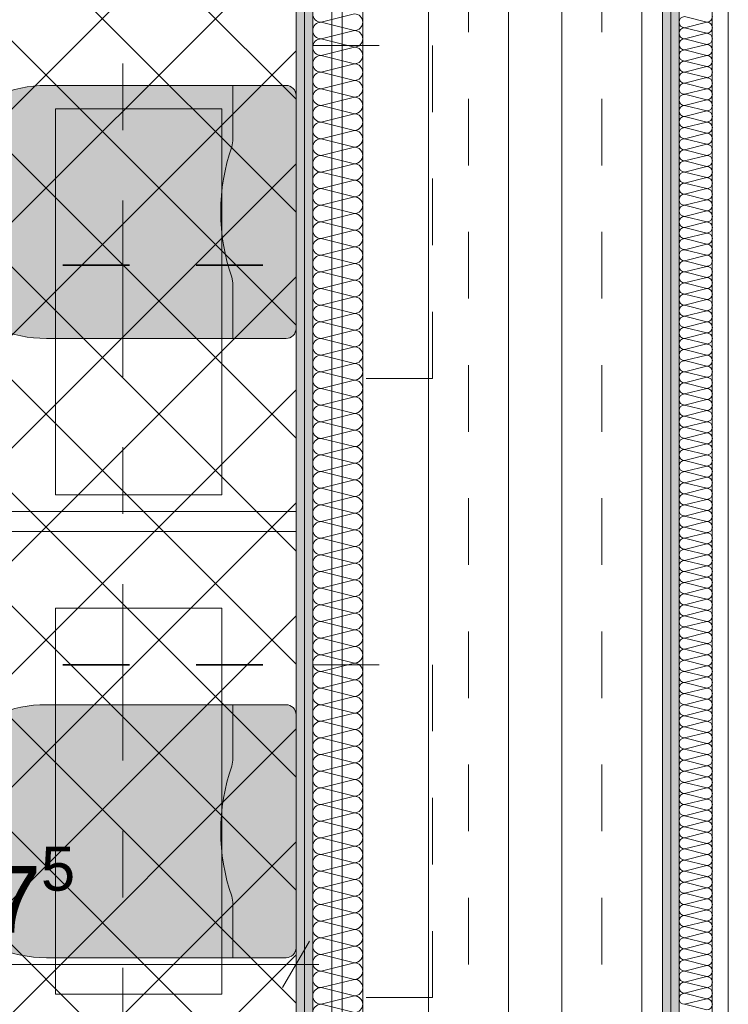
# Model space of a CAD drawing. Header units: metres. Extents: x -3.6 to 84.5, y -11 to 16.8.
# Tile 192 of 256: x 43.6 to 44.6, y 1.1 to 2.6. Entities that reach past the tile are written whole.
import ezdxf

# ---------------------------------------------------------------- set-up
doc = ezdxf.new("R2010")
doc.units = ezdxf.units.M
doc.header["$MEASUREMENT"] = 0
for name, pattern in [('Achse', [0.2, 0.1, -0.05, 0, -0.05]), ('Punktlinie weit', [0.06, 0.01, -0.05]), ('Strichlinie doppelt', [0.546806, 0.264583, -0.105833, 0.070556, -0.105833]), ('STRICHPUNKT', [0.015, 0.0075, -0.00375, 0, -0.00375])]:
    doc.linetypes.add(name, pattern=pattern)
for name, color, linetype in [('154 - Bemaßung_ Beschriftung.Ausbau - Deckenspiegel', 7, 'Continuous'), ('305 - Elemente.Linie_ Schraffur - Deckenspiegel', 7, 'Continuous'), ('451 - Universal.Achsen Raster', 7, 'Continuous'), ('606 - Struktur.Wand Innen Ausbau', 7, 'Continuous'), ('Neubau_606 - Struktur.Wand Innen Ausbau', 7, 'Continuous'), ('Neubau_651 - Abdeckung.Decke abgehängt_ bekleidet', 7, 'Continuous'), ('Neubau_702 - Einrichtung.Möbel Sanitär', 7, 'Continuous'), ('Neubau_802 - HKLSE.Sanitär', 7, 'Continuous')]:
    doc.layers.add(name, color=color, linetype=linetype)
doc.styles.add('ERSTELLTER_STIL_2', font='txt')
doc.dimstyles.new('ERSTELLTER_STIL__3', dxfattribs={"dimtxt": 0.1, "dimasz": 0.0532, "dimexe": 0.18, "dimexo": 0.0625, "dimgap": 0, "dimtad": 1, "dimtih": 1, "dimtoh": 1, "dimzin": 0, "dimdsep": 46, "dimtxsty": 'ERSTELLTER_STIL_2', "dimblk": 'ARROWHEAD_2', "dimblk1": 'ARROWHEAD_2', "dimblk2": 'ARROWHEAD_2', "dimcen": 0.09, "dimse1": 1, "dimse2": 1, "dimclrd": 7, "dimclre": 7, "dimclrt": 7, "dimazin": 0, "dimtfac": 1, "dimtdec": 4, "dimtmove": 0, "dimatfit": 3, "dimfxl": 1, "dimtolj": 1, "dimtzin": 0, "dimarcsym": 0})
pattern_1 = [(45, (0, 0), (-0.01767767, 0.01767767), [0, -0.025])]

# ---------------------------------------------------------------- blocks, each defined once
blk = doc.blocks.new('*X131')
at = {"layer": '606 - Struktur.Wand Innen Ausbau', "color": 7, "linetype": 'Continuous', "lineweight": 5}
for p, q in [((44.5733, 2.6333), (44.6067, 2.625)), ((44.5733, 2.6167), (44.6067, 2.625)), ((44.5733, 2.6167), (44.6067, 2.6083)), ((44.5733, 2.6), (44.6067, 2.6083)), ((44.5733, 2.6), (44.6067, 2.5917)), ((44.5733, 2.5833), (44.6067, 2.5917)), ((44.5733, 2.5833), (44.6067, 2.575)), ((44.5733, 2.5667), (44.6067, 2.575)), ((44.5733, 2.5667), (44.6067, 2.5583)), ((44.5733, 2.55), (44.6067, 2.5583)), ((44.5733, 2.55), (44.6067, 2.5417)), ((44.5733, 2.5333), (44.6067, 2.5417)), ((44.5733, 2.5333), (44.6067, 2.525)), ((44.5733, 2.5167), (44.6067, 2.525)), ((44.5733, 2.5167), (44.6067, 2.5083)), ((44.5733, 2.5), (44.6067, 2.5083)), ((44.5733, 2.5), (44.6067, 2.4917)), ((44.5733, 2.4833), (44.6067, 2.4917)), ((44.5733, 2.4833), (44.6067, 2.475)), ((44.5733, 2.4667), (44.6067, 2.475)), ((44.5733, 2.4667), (44.6067, 2.4583)), ((44.5733, 2.45), (44.6067, 2.4583)), ((44.5733, 2.45), (44.6067, 2.4417)), ((44.5733, 2.4333), (44.6067, 2.4417)), ((44.5733, 2.4333), (44.6067, 2.425)), ((44.5733, 2.4167), (44.6067, 2.425)), ((44.5733, 2.4167), (44.6067, 2.4083)), ((44.5733, 2.4), (44.6067, 2.4083)), ((44.5733, 2.4), (44.6067, 2.3917)), ((44.5733, 2.3833), (44.6067, 2.3917)), ((44.5733, 2.3833), (44.6067, 2.375)), ((44.5733, 2.3667), (44.6067, 2.375)), ((44.5733, 2.3667), (44.6067, 2.3583)), ((44.5733, 2.35), (44.6067, 2.3583)), ((44.5733, 2.35), (44.6067, 2.3417)), ((44.5733, 2.3333), (44.6067, 2.3417)), ((44.5733, 2.3333), (44.6067, 2.325)), ((44.5733, 2.3167), (44.6067, 2.325)), ((44.5733, 2.3167), (44.6067, 2.3083)), ((44.5733, 2.3), (44.6067, 2.3083)), ((44.5733, 2.3), (44.6067, 2.2917)), ((44.5733, 2.2833), (44.6067, 2.2917)), ((44.5733, 2.2833), (44.6067, 2.275)), ((44.5733, 2.2667), (44.6067, 2.275)), ((44.5733, 2.2667), (44.6067, 2.2583)), ((44.5733, 2.25), (44.6067, 2.2583)), ((44.5733, 2.25), (44.6067, 2.2417)), ((44.5733, 2.2333), (44.6067, 2.2417)), ((44.5733, 2.2333), (44.6067, 2.225)), ((44.5733, 2.2167), (44.6067, 2.225)), ((44.5733, 2.2167), (44.6067, 2.2083)), ((44.5733, 2.2), (44.6067, 2.2083)), ((44.5733, 2.2), (44.6067, 2.1917)), ((44.5733, 2.1833), (44.6067, 2.1917)), ((44.5733, 2.1833), (44.6067, 2.175)), ((44.5733, 2.1667), (44.6067, 2.175)), ((44.5733, 2.1667), (44.6067, 2.1583)), ((44.5733, 2.15), (44.6067, 2.1583)), ((44.5733, 2.15), (44.6067, 2.1417)), ((44.5733, 2.1333), (44.6067, 2.1417)), ((44.5733, 2.1333), (44.6067, 2.125)), ((44.5733, 2.1167), (44.6067, 2.125)), ((44.5733, 2.1167), (44.6067, 2.1083)), ((44.5733, 2.1), (44.6067, 2.1083)), ((44.5733, 2.1), (44.6067, 2.0917)), ((44.5733, 2.0833), (44.6067, 2.0917)), ((44.5733, 2.0833), (44.6067, 2.075)), ((44.5733, 2.0667), (44.6067, 2.075)), ((44.5733, 2.0667), (44.6067, 2.0583)), ((44.5733, 2.05), (44.6067, 2.0583)), ((44.5733, 2.05), (44.6067, 2.0417)), ((44.5733, 2.0333), (44.6067, 2.0417)), ((44.5733, 2.0333), (44.6067, 2.025)), ((44.5733, 2.0167), (44.6067, 2.025)), ((44.5733, 2.0167), (44.6067, 2.0083)), ((44.5733, 2), (44.6067, 2.0083)), ((44.5733, 2), (44.6067, 1.9917)), ((44.5733, 1.9833), (44.6067, 1.9917)), ((44.5733, 1.9833), (44.6067, 1.975)), ((44.5733, 1.9667), (44.6067, 1.975)), ((44.5733, 1.9667), (44.6067, 1.9583)), ((44.5733, 1.95), (44.6067, 1.9583)), ((44.5733, 1.95), (44.6067, 1.9417)), ((44.5733, 1.9333), (44.6067, 1.9417)), ((44.5733, 1.9333), (44.6067, 1.925)), ((44.5733, 1.9167), (44.6067, 1.925)), ((44.5733, 1.9167), (44.6067, 1.9083)), ((44.5733, 1.9), (44.6067, 1.9083)), ((44.5733, 1.9), (44.6067, 1.8917)), ((44.5733, 1.8833), (44.6067, 1.8917)), ((44.5733, 1.8833), (44.6067, 1.875)), ((44.5733, 1.8667), (44.6067, 1.875)), ((44.5733, 1.8667), (44.6067, 1.8583)), ((44.5733, 1.85), (44.6067, 1.8583)), ((44.5733, 1.85), (44.6067, 1.8417)), ((44.5733, 1.8333), (44.6067, 1.8417)), ((44.5733, 1.8333), (44.6067, 1.825)), ((44.5733, 1.8167), (44.6067, 1.825)), ((44.5733, 1.8167), (44.6067, 1.8083)), ((44.5733, 1.8), (44.6067, 1.8083)), ((44.5733, 1.8), (44.6067, 1.7917)), ((44.5733, 1.7833), (44.6067, 1.7917)), ((44.5733, 1.7833), (44.6067, 1.775)), ((44.5733, 1.7667), (44.6067, 1.775)), ((44.5733, 1.7667), (44.6067, 1.7583)), ((44.5733, 1.75), (44.6067, 1.7583)), ((44.5733, 1.75), (44.6067, 1.7417)), ((44.5733, 1.7333), (44.6067, 1.7417)), ((44.5733, 1.7333), (44.6067, 1.725)), ((44.5733, 1.7167), (44.6067, 1.725)), ((44.5733, 1.7167), (44.6067, 1.7083)), ((44.5733, 1.7), (44.6067, 1.7083)), ((44.5733, 1.7), (44.6067, 1.6917)), ((44.5733, 1.6833), (44.6067, 1.6917)), ((44.5733, 1.6833), (44.6067, 1.675)), ((44.5733, 1.6667), (44.6067, 1.675)), ((44.5733, 1.6667), (44.6067, 1.6583)), ((44.5733, 1.65), (44.6067, 1.6583)), ((44.5733, 1.65), (44.6067, 1.6417)), ((44.5733, 1.6333), (44.6067, 1.6417)), ((44.5733, 1.6333), (44.6067, 1.625)), ((44.5733, 1.6167), (44.6067, 1.625)), ((44.5733, 1.6167), (44.6067, 1.6083)), ((44.5733, 1.6), (44.6067, 1.6083)), ((44.5733, 1.6), (44.6067, 1.5917)), ((44.5733, 1.5833), (44.6067, 1.5917)), ((44.5733, 1.5833), (44.6067, 1.575)), ((44.5733, 1.5667), (44.6067, 1.575)), ((44.5733, 1.5667), (44.6067, 1.5583)), ((44.5733, 1.55), (44.6067, 1.5583)), ((44.5733, 1.55), (44.6067, 1.5417)), ((44.5733, 1.5333), (44.6067, 1.5417)), ((44.5733, 1.5333), (44.6067, 1.525)), ((44.5733, 1.5167), (44.6067, 1.525)), ((44.5733, 1.5167), (44.6067, 1.5083)), ((44.5733, 1.5), (44.6067, 1.5083)), ((44.5733, 1.5), (44.6067, 1.4917)), ((44.5733, 1.4833), (44.6067, 1.4917)), ((44.5733, 1.4833), (44.6067, 1.475)), ((44.5733, 1.4667), (44.6067, 1.475)), ((44.5733, 1.4667), (44.6067, 1.4583)), ((44.5733, 1.45), (44.6067, 1.4583)), ((44.5733, 1.45), (44.6067, 1.4417)), ((44.5733, 1.4333), (44.6067, 1.4417)), ((44.5733, 1.4333), (44.6067, 1.425)), ((44.5733, 1.4167), (44.6067, 1.425)), ((44.5733, 1.4167), (44.6067, 1.4083)), ((44.5733, 1.4), (44.6067, 1.4083)), ((44.5733, 1.4), (44.6067, 1.3917)), ((44.5733, 1.3833), (44.6067, 1.3917)), ((44.5733, 1.3833), (44.6067, 1.375)), ((44.5733, 1.3667), (44.6067, 1.375)), ((44.5733, 1.3667), (44.6067, 1.3583)), ((44.5733, 1.35), (44.6067, 1.3583)), ((44.5733, 1.35), (44.6067, 1.3417)), ((44.5733, 1.3333), (44.6067, 1.3417)), ((44.5733, 1.3333), (44.6067, 1.325)), ((44.5733, 1.3167), (44.6067, 1.325)), ((44.5733, 1.3167), (44.6067, 1.3083)), ((44.5733, 1.3), (44.6067, 1.3083)), ((44.5733, 1.3), (44.6067, 1.2917)), ((44.5733, 1.2833), (44.6067, 1.2917)), ((44.5733, 1.2833), (44.6067, 1.275)), ((44.5733, 1.2667), (44.6067, 1.275)), ((44.5733, 1.2667), (44.6067, 1.2583)), ((44.5733, 1.25), (44.6067, 1.2583)), ((44.5733, 1.25), (44.6067, 1.2417)), ((44.5733, 1.2333), (44.6067, 1.2417)), ((44.5733, 1.2333), (44.6067, 1.225)), ((44.5733, 1.2167), (44.6067, 1.225)), ((44.5733, 1.2167), (44.6067, 1.2083)), ((44.5733, 1.2), (44.6067, 1.2083)), ((44.5733, 1.2), (44.6067, 1.1917)), ((44.5733, 1.1833), (44.6067, 1.1917)), ((44.5733, 1.1833), (44.6067, 1.175)), ((44.5733, 1.1667), (44.6067, 1.175)), ((44.5733, 1.1667), (44.6067, 1.1583)), ((44.5733, 1.15), (44.6067, 1.1583)), ((44.5733, 1.15), (44.6067, 1.1417))]:
    blk.add_line(p, q, dxfattribs=at)
for centre, start, end in [((44.5733, 2.625), 90, 180), ((44.6067, 2.6333), 270, 0), ((44.5733, 2.625), 180, 270), ((44.6067, 2.6167), 0, 90), ((44.5733, 2.6083), 90, 180), ((44.5733, 2.6083), 180, 270), ((44.6067, 2.6167), 270, 0), ((44.6067, 2.6), 0, 90), ((44.5733, 2.5917), 90, 180), ((44.5733, 2.5917), 180, 270), ((44.6067, 2.6), 270, 0), ((44.6067, 2.5833), 0, 90), ((44.5733, 2.575), 90, 180), ((44.5733, 2.575), 180, 270), ((44.6067, 2.5833), 270, 0), ((44.6067, 2.5667), 0, 90), ((44.5733, 2.5583), 90, 180), ((44.5733, 2.5583), 180, 270), ((44.6067, 2.5667), 270, 0), ((44.6067, 2.55), 0, 90), ((44.5733, 2.5417), 90, 180), ((44.6067, 2.55), 270, 0), ((44.5733, 2.5417), 180, 270), ((44.5733, 2.525), 90, 180), ((44.6067, 2.5333), 0, 90), ((44.6067, 2.5333), 270, 0), ((44.5733, 2.525), 180, 270), ((44.5733, 2.5083), 90, 180), ((44.6067, 2.5167), 0, 90), ((44.6067, 2.5167), 270, 0), ((44.5733, 2.5083), 180, 270), ((44.5733, 2.4917), 90, 180), ((44.6067, 2.5), 0, 90), ((44.6067, 2.5), 270, 0), ((44.5733, 2.4917), 180, 270), ((44.6067, 2.4833), 0, 90), ((44.5733, 2.475), 90, 180), ((44.5733, 2.475), 180, 270), ((44.6067, 2.4833), 270, 0), ((44.6067, 2.4667), 0, 90), ((44.5733, 2.4583), 90, 180), ((44.5733, 2.4583), 180, 270), ((44.6067, 2.4667), 270, 0), ((44.6067, 2.45), 0, 90), ((44.5733, 2.4417), 90, 180), ((44.5733, 2.4417), 180, 270), ((44.6067, 2.45), 270, 0), ((44.6067, 2.4333), 0, 90), ((44.5733, 2.425), 90, 180), ((44.6067, 2.4333), 270, 0), ((44.5733, 2.425), 180, 270), ((44.5733, 2.4083), 90, 180), ((44.6067, 2.4167), 0, 90), ((44.6067, 2.4167), 270, 0), ((44.5733, 2.4083), 180, 270), ((44.5733, 2.3917), 90, 180), ((44.6067, 2.4), 0, 90), ((44.6067, 2.4), 270, 0), ((44.5733, 2.3917), 180, 270), ((44.5733, 2.375), 90, 180), ((44.6067, 2.3833), 0, 90), ((44.6067, 2.3833), 270, 0), ((44.5733, 2.375), 180, 270), ((44.5733, 2.3583), 90, 180), ((44.6067, 2.3667), 0, 90), ((44.6067, 2.3667), 270, 0), ((44.5733, 2.3583), 180, 270), ((44.6067, 2.35), 0, 90), ((44.5733, 2.3417), 90, 180), ((44.5733, 2.3417), 180, 270), ((44.6067, 2.35), 270, 0), ((44.6067, 2.3333), 0, 90), ((44.5733, 2.325), 90, 180), ((44.5733, 2.325), 180, 270), ((44.6067, 2.3333), 270, 0), ((44.6067, 2.3167), 0, 90), ((44.5733, 2.3083), 90, 180), ((44.5733, 2.3083), 180, 270), ((44.6067, 2.3167), 270, 0), ((44.6067, 2.3), 0, 90), ((44.5733, 2.2917), 90, 180), ((44.6067, 2.3), 270, 0), ((44.5733, 2.2917), 180, 270), ((44.5733, 2.275), 90, 180), ((44.6067, 2.2833), 0, 90), ((44.6067, 2.2833), 270, 0), ((44.5733, 2.275), 180, 270), ((44.5733, 2.2583), 90, 180), ((44.6067, 2.2667), 0, 90), ((44.6067, 2.2667), 270, 0), ((44.5733, 2.2583), 180, 270), ((44.5733, 2.2417), 90, 180), ((44.6067, 2.25), 0, 90), ((44.6067, 2.25), 270, 0), ((44.5733, 2.2417), 180, 270), ((44.5733, 2.225), 90, 180), ((44.6067, 2.2333), 0, 90), ((44.6067, 2.2333), 270, 0), ((44.5733, 2.225), 180, 270), ((44.6067, 2.2167), 0, 90), ((44.5733, 2.2083), 90, 180), ((44.5733, 2.2083), 180, 270), ((44.6067, 2.2167), 270, 0), ((44.6067, 2.2), 0, 90), ((44.5733, 2.1917), 90, 180), ((44.5733, 2.1917), 180, 270), ((44.6067, 2.2), 270, 0), ((44.6067, 2.1833), 0, 90), ((44.5733, 2.175), 90, 180), ((44.5733, 2.175), 180, 270), ((44.6067, 2.1833), 270, 0), ((44.6067, 2.1667), 0, 90), ((44.5733, 2.1583), 90, 180), ((44.6067, 2.1667), 270, 0), ((44.5733, 2.1583), 180, 270), ((44.5733, 2.1417), 90, 180), ((44.6067, 2.15), 0, 90), ((44.6067, 2.15), 270, 0), ((44.5733, 2.1417), 180, 270), ((44.5733, 2.125), 90, 180), ((44.6067, 2.1333), 0, 90), ((44.6067, 2.1333), 270, 0), ((44.5733, 2.125), 180, 270), ((44.5733, 2.1083), 90, 180), ((44.6067, 2.1167), 0, 90), ((44.6067, 2.1167), 270, 0), ((44.5733, 2.1083), 180, 270), ((44.5733, 2.0917), 90, 180), ((44.6067, 2.1), 0, 90), ((44.6067, 2.1), 270, 0), ((44.5733, 2.0917), 180, 270), ((44.6067, 2.0833), 0, 90), ((44.5733, 2.075), 90, 180), ((44.5733, 2.075), 180, 270), ((44.6067, 2.0833), 270, 0), ((44.6067, 2.0667), 0, 90), ((44.5733, 2.0583), 90, 180), ((44.5733, 2.0583), 180, 270), ((44.6067, 2.0667), 270, 0), ((44.6067, 2.05), 0, 90), ((44.5733, 2.0417), 90, 180), ((44.5733, 2.0417), 180, 270), ((44.6067, 2.05), 270, 0), ((44.6067, 2.0333), 0, 90), ((44.5733, 2.025), 90, 180), ((44.6067, 2.0333), 270, 0), ((44.5733, 2.025), 180, 270), ((44.5733, 2.0083), 90, 180), ((44.6067, 2.0167), 0, 90), ((44.6067, 2.0167), 270, 0), ((44.5733, 2.0083), 180, 270), ((44.5733, 1.9917), 90, 180), ((44.6067, 2), 0, 90), ((44.6067, 2), 270, 0), ((44.5733, 1.9917), 180, 270), ((44.5733, 1.975), 90, 180), ((44.6067, 1.9833), 0, 90), ((44.6067, 1.9833), 270, 0), ((44.5733, 1.975), 180, 270), ((44.6067, 1.9667), 0, 90), ((44.5733, 1.9583), 90, 180), ((44.5733, 1.9583), 180, 270), ((44.6067, 1.9667), 270, 0), ((44.6067, 1.95), 0, 90), ((44.5733, 1.9417), 90, 180), ((44.5733, 1.9417), 180, 270), ((44.6067, 1.95), 270, 0), ((44.6067, 1.9333), 0, 90), ((44.5733, 1.925), 90, 180), ((44.5733, 1.925), 180, 270), ((44.6067, 1.9333), 270, 0), ((44.6067, 1.9167), 0, 90), ((44.5733, 1.9083), 90, 180), ((44.5733, 1.9083), 180, 270), ((44.6067, 1.9167), 270, 0), ((44.6067, 1.9), 0, 90), ((44.5733, 1.8917), 90, 180), ((44.6067, 1.9), 270, 0), ((44.5733, 1.8917), 180, 270), ((44.5733, 1.875), 90, 180), ((44.6067, 1.8833), 0, 90), ((44.6067, 1.8833), 270, 0), ((44.5733, 1.875), 180, 270), ((44.5733, 1.8583), 90, 180), ((44.6067, 1.8667), 0, 90), ((44.6067, 1.8667), 270, 0), ((44.5733, 1.8583), 180, 270), ((44.5733, 1.8417), 90, 180), ((44.6067, 1.85), 0, 90), ((44.6067, 1.85), 270, 0), ((44.5733, 1.8417), 180, 270), ((44.6067, 1.8333), 0, 90), ((44.5733, 1.825), 90, 180), ((44.5733, 1.825), 180, 270), ((44.6067, 1.8333), 270, 0), ((44.6067, 1.8167), 0, 90), ((44.5733, 1.8083), 90, 180), ((44.5733, 1.8083), 180, 270), ((44.6067, 1.8167), 270, 0), ((44.6067, 1.8), 0, 90), ((44.5733, 1.7917), 90, 180), ((44.5733, 1.7917), 180, 270), ((44.6067, 1.8), 270, 0), ((44.6067, 1.7833), 0, 90), ((44.5733, 1.775), 90, 180), ((44.5733, 1.775), 180, 270), ((44.6067, 1.7833), 270, 0), ((44.6067, 1.7667), 0, 90), ((44.5733, 1.7583), 90, 180), ((44.6067, 1.7667), 270, 0), ((44.5733, 1.7583), 180, 270), ((44.5733, 1.7417), 90, 180), ((44.6067, 1.75), 0, 90), ((44.6067, 1.75), 270, 0), ((44.5733, 1.7417), 180, 270), ((44.5733, 1.725), 90, 180), ((44.6067, 1.7333), 0, 90), ((44.6067, 1.7333), 270, 0), ((44.5733, 1.725), 180, 270), ((44.5733, 1.7083), 90, 180), ((44.6067, 1.7167), 0, 90), ((44.6067, 1.7167), 270, 0), ((44.5733, 1.7083), 180, 270), ((44.6067, 1.7), 0, 90), ((44.5733, 1.6917), 90, 180), ((44.5733, 1.6917), 180, 270), ((44.6067, 1.7), 270, 0), ((44.6067, 1.6833), 0, 90), ((44.5733, 1.675), 90, 180), ((44.5733, 1.675), 180, 270), ((44.6067, 1.6833), 270, 0), ((44.6067, 1.6667), 0, 90), ((44.5733, 1.6583), 90, 180), ((44.5733, 1.6583), 180, 270), ((44.6067, 1.6667), 270, 0), ((44.6067, 1.65), 0, 90), ((44.5733, 1.6417), 90, 180), ((44.5733, 1.6417), 180, 270), ((44.6067, 1.65), 270, 0), ((44.6067, 1.6333), 0, 90), ((44.5733, 1.625), 90, 180), ((44.6067, 1.6333), 270, 0), ((44.5733, 1.625), 180, 270), ((44.5733, 1.6083), 90, 180), ((44.6067, 1.6167), 0, 90), ((44.6067, 1.6167), 270, 0), ((44.5733, 1.6083), 180, 270), ((44.5733, 1.5917), 90, 180), ((44.6067, 1.6), 0, 90), ((44.6067, 1.6), 270, 0), ((44.5733, 1.5917), 180, 270), ((44.5733, 1.575), 90, 180), ((44.6067, 1.5833), 0, 90), ((44.6067, 1.5833), 270, 0), ((44.5733, 1.575), 180, 270), ((44.6067, 1.5667), 0, 90), ((44.5733, 1.5583), 90, 180), ((44.5733, 1.5583), 180, 270), ((44.6067, 1.5667), 270, 0), ((44.6067, 1.55), 0, 90), ((44.5733, 1.5417), 90, 180), ((44.5733, 1.5417), 180, 270), ((44.6067, 1.55), 270, 0), ((44.6067, 1.5333), 0, 90), ((44.5733, 1.525), 90, 180), ((44.5733, 1.525), 180, 270), ((44.6067, 1.5333), 270, 0), ((44.6067, 1.5167), 0, 90), ((44.5733, 1.5083), 90, 180), ((44.5733, 1.5083), 180, 270), ((44.6067, 1.5167), 270, 0), ((44.6067, 1.5), 0, 90), ((44.5733, 1.4917), 90, 180), ((44.6067, 1.5), 270, 0), ((44.5733, 1.4917), 180, 270), ((44.5733, 1.475), 90, 180), ((44.6067, 1.4833), 0, 90), ((44.6067, 1.4833), 270, 0), ((44.5733, 1.475), 180, 270), ((44.5733, 1.4583), 90, 180), ((44.6067, 1.4667), 0, 90), ((44.6067, 1.4667), 270, 0), ((44.5733, 1.4583), 180, 270), ((44.5733, 1.4417), 90, 180), ((44.6067, 1.45), 0, 90), ((44.6067, 1.45), 270, 0), ((44.5733, 1.4417), 180, 270), ((44.6067, 1.4333), 0, 90), ((44.5733, 1.425), 90, 180), ((44.5733, 1.425), 180, 270), ((44.6067, 1.4333), 270, 0), ((44.6067, 1.4167), 0, 90), ((44.5733, 1.4083), 90, 180), ((44.5733, 1.4083), 180, 270), ((44.6067, 1.4167), 270, 0), ((44.6067, 1.4), 0, 90), ((44.5733, 1.3917), 90, 180), ((44.5733, 1.3917), 180, 270), ((44.6067, 1.4), 270, 0), ((44.6067, 1.3833), 0, 90), ((44.5733, 1.375), 90, 180), ((44.6067, 1.3833), 270, 0), ((44.5733, 1.375), 180, 270), ((44.5733, 1.3583), 90, 180), ((44.6067, 1.3667), 0, 90), ((44.6067, 1.3667), 270, 0), ((44.5733, 1.3583), 180, 270), ((44.5733, 1.3417), 90, 180), ((44.6067, 1.35), 0, 90), ((44.6067, 1.35), 270, 0), ((44.5733, 1.3417), 180, 270), ((44.5733, 1.325), 90, 180), ((44.6067, 1.3333), 0, 90), ((44.6067, 1.3333), 270, 0), ((44.5733, 1.325), 180, 270), ((44.5733, 1.3083), 90, 180), ((44.6067, 1.3167), 0, 90), ((44.6067, 1.3167), 270, 0), ((44.5733, 1.3083), 180, 270), ((44.6067, 1.3), 0, 90), ((44.5733, 1.2917), 90, 180), ((44.5733, 1.2917), 180, 270), ((44.6067, 1.3), 270, 0), ((44.6067, 1.2833), 0, 90), ((44.5733, 1.275), 90, 180), ((44.5733, 1.275), 180, 270), ((44.6067, 1.2833), 270, 0), ((44.6067, 1.2667), 0, 90), ((44.5733, 1.2583), 90, 180), ((44.5733, 1.2583), 180, 270), ((44.6067, 1.2667), 270, 0), ((44.6067, 1.25), 0, 90), ((44.5733, 1.2417), 90, 180), ((44.6067, 1.25), 270, 0), ((44.5733, 1.2417), 180, 270), ((44.5733, 1.225), 90, 180), ((44.6067, 1.2333), 0, 90), ((44.6067, 1.2333), 270, 0), ((44.5733, 1.225), 180, 270), ((44.5733, 1.2083), 90, 180), ((44.6067, 1.2167), 0, 90), ((44.6067, 1.2167), 270, 0), ((44.5733, 1.2083), 180, 270), ((44.5733, 1.1917), 90, 180), ((44.6067, 1.2), 0, 90), ((44.6067, 1.2), 270, 0), ((44.5733, 1.1917), 180, 270), ((44.5733, 1.175), 90, 180), ((44.6067, 1.1833), 0, 90), ((44.6067, 1.1833), 270, 0), ((44.5733, 1.175), 180, 270), ((44.6067, 1.1667), 0, 90), ((44.5733, 1.1583), 90, 180), ((44.5733, 1.1583), 180, 270), ((44.6067, 1.1667), 270, 0), ((44.6067, 1.15), 0, 90), ((44.6067, 1.15), 270, 0)]:
    blk.add_arc(centre, 0.00833, start, end, dxfattribs=at)
blk = doc.blocks.new('*X149')
at = {"layer": 'Neubau_606 - Struktur.Wand Innen Ausbau', "color": 7, "linetype": 'Continuous', "lineweight": 5}
for p, q in [((44.0275, 2.625), (44.0775, 2.6375)), ((44.0275, 2.625), (44.0775, 2.6125)), ((44.0275, 2.6), (44.0775, 2.6125)), ((44.0275, 2.6), (44.0775, 2.5875)), ((44.0275, 2.575), (44.0775, 2.5875)), ((44.0275, 2.575), (44.0775, 2.5625)), ((44.0275, 2.55), (44.0775, 2.5625)), ((44.0275, 2.55), (44.0775, 2.5375)), ((44.0275, 2.525), (44.0775, 2.5375)), ((44.0275, 2.525), (44.0775, 2.5125)), ((44.0275, 2.5), (44.0775, 2.5125)), ((44.0275, 2.5), (44.0775, 2.4875)), ((44.0275, 2.475), (44.0775, 2.4875)), ((44.0275, 2.475), (44.0775, 2.4625)), ((44.0275, 2.45), (44.0775, 2.4625)), ((44.0275, 2.45), (44.0775, 2.4375)), ((44.0275, 2.425), (44.0775, 2.4375)), ((44.0275, 2.425), (44.0775, 2.4125)), ((44.0275, 2.4), (44.0775, 2.4125)), ((44.0275, 2.4), (44.0775, 2.3875)), ((44.0275, 2.375), (44.0775, 2.3875)), ((44.0275, 2.375), (44.0775, 2.3625)), ((44.0275, 2.35), (44.0775, 2.3625)), ((44.0275, 2.35), (44.0775, 2.3375)), ((44.0275, 2.325), (44.0775, 2.3375)), ((44.0275, 2.325), (44.0775, 2.3125)), ((44.0275, 2.3), (44.0775, 2.3125)), ((44.0275, 2.3), (44.0775, 2.2875)), ((44.0275, 2.275), (44.0775, 2.2875)), ((44.0275, 2.275), (44.0775, 2.2625)), ((44.0275, 2.25), (44.0775, 2.2625)), ((44.0275, 2.25), (44.0775, 2.2375)), ((44.0275, 2.225), (44.0775, 2.2375)), ((44.0275, 2.225), (44.0775, 2.2125)), ((44.0275, 2.2), (44.0775, 2.2125)), ((44.0275, 2.2), (44.0775, 2.1875)), ((44.0275, 2.175), (44.0775, 2.1875)), ((44.0275, 2.175), (44.0775, 2.1625)), ((44.0275, 2.15), (44.0775, 2.1625)), ((44.0275, 2.15), (44.0775, 2.1375)), ((44.0275, 2.125), (44.0775, 2.1375)), ((44.0275, 2.125), (44.0775, 2.1125)), ((44.0275, 2.1), (44.0775, 2.1125)), ((44.0275, 2.1), (44.0775, 2.0875)), ((44.0275, 2.075), (44.0775, 2.0875)), ((44.0275, 2.075), (44.0775, 2.0625)), ((44.0275, 2.05), (44.0775, 2.0625)), ((44.0275, 2.05), (44.0775, 2.0375)), ((44.0275, 2.025), (44.0775, 2.0375)), ((44.0275, 2.025), (44.0775, 2.0125)), ((44.0275, 2), (44.0775, 2.0125)), ((44.0275, 2), (44.0775, 1.9875)), ((44.0275, 1.975), (44.0775, 1.9875)), ((44.0275, 1.975), (44.0775, 1.9625)), ((44.0275, 1.95), (44.0775, 1.9625)), ((44.0275, 1.95), (44.0775, 1.9375)), ((44.0275, 1.925), (44.0775, 1.9375)), ((44.0275, 1.925), (44.0775, 1.9125)), ((44.0275, 1.9), (44.0775, 1.9125)), ((44.0275, 1.9), (44.0775, 1.8875)), ((44.0275, 1.875), (44.0775, 1.8875)), ((44.0275, 1.875), (44.0775, 1.8625)), ((44.0275, 1.85), (44.0775, 1.8625)), ((44.0275, 1.85), (44.0775, 1.8375)), ((44.0275, 1.825), (44.0775, 1.8375)), ((44.0275, 1.825), (44.0775, 1.8125)), ((44.0275, 1.8), (44.0775, 1.8125)), ((44.0275, 1.8), (44.0775, 1.7875)), ((44.0275, 1.775), (44.0775, 1.7875)), ((44.0275, 1.775), (44.0775, 1.7625)), ((44.0275, 1.75), (44.0775, 1.7625)), ((44.0275, 1.75), (44.0775, 1.7375)), ((44.0275, 1.725), (44.0775, 1.7375)), ((44.0275, 1.725), (44.0775, 1.7125)), ((44.0275, 1.7), (44.0775, 1.7125)), ((44.0275, 1.7), (44.0775, 1.6875)), ((44.0275, 1.675), (44.0775, 1.6875)), ((44.0275, 1.675), (44.0775, 1.6625)), ((44.0275, 1.65), (44.0775, 1.6625)), ((44.0275, 1.65), (44.0775, 1.6375)), ((44.0275, 1.625), (44.0775, 1.6375)), ((44.0275, 1.625), (44.0775, 1.6125)), ((44.0275, 1.6), (44.0775, 1.6125)), ((44.0275, 1.6), (44.0775, 1.5875)), ((44.0275, 1.575), (44.0775, 1.5875)), ((44.0275, 1.575), (44.0775, 1.5625)), ((44.0275, 1.55), (44.0775, 1.5625)), ((44.0275, 1.55), (44.0775, 1.5375)), ((44.0275, 1.525), (44.0775, 1.5375)), ((44.0275, 1.525), (44.0775, 1.5125)), ((44.0275, 1.5), (44.0775, 1.5125)), ((44.0275, 1.5), (44.0775, 1.4875)), ((44.0275, 1.475), (44.0775, 1.4875)), ((44.0275, 1.475), (44.0775, 1.4625)), ((44.0275, 1.45), (44.0775, 1.4625)), ((44.0275, 1.45), (44.0775, 1.4375)), ((44.0275, 1.425), (44.0775, 1.4375)), ((44.0275, 1.425), (44.0775, 1.4125)), ((44.0275, 1.4), (44.0775, 1.4125)), ((44.0275, 1.4), (44.0775, 1.3875)), ((44.0275, 1.375), (44.0775, 1.3875)), ((44.0275, 1.375), (44.0775, 1.3625)), ((44.0275, 1.35), (44.0775, 1.3625)), ((44.0275, 1.35), (44.0775, 1.3375)), ((44.0275, 1.325), (44.0775, 1.3375)), ((44.0275, 1.325), (44.0775, 1.3125)), ((44.0275, 1.3), (44.0775, 1.3125)), ((44.0275, 1.3), (44.0775, 1.2875)), ((44.0275, 1.275), (44.0775, 1.2875)), ((44.0275, 1.275), (44.0775, 1.2625)), ((44.0275, 1.25), (44.0775, 1.2625)), ((44.0275, 1.25), (44.0775, 1.2375)), ((44.0275, 1.225), (44.0775, 1.2375)), ((44.0275, 1.225), (44.0775, 1.2125)), ((44.0275, 1.2), (44.0775, 1.2125)), ((44.0275, 1.2), (44.0775, 1.1875)), ((44.0275, 1.175), (44.0775, 1.1875)), ((44.0275, 1.175), (44.0775, 1.1625)), ((44.0275, 1.15), (44.0775, 1.1625)), ((44.0275, 1.15), (44.0775, 1.1375))]:
    blk.add_line(p, q, dxfattribs=at)
for centre, start, end in [((44.0275, 2.6375), 180, 270), ((44.0775, 2.625), 0, 90), ((44.0275, 2.6125), 90, 180), ((44.0775, 2.625), 270, 0), ((44.0275, 2.6125), 180, 270), ((44.0775, 2.6), 0, 90), ((44.0275, 2.5875), 90, 180), ((44.0775, 2.6), 270, 0), ((44.0275, 2.5875), 180, 270), ((44.0275, 2.5625), 90, 180), ((44.0775, 2.575), 0, 90), ((44.0775, 2.575), 270, 0), ((44.0275, 2.5625), 180, 270), ((44.0775, 2.55), 0, 90), ((44.0275, 2.5375), 90, 180), ((44.0775, 2.55), 270, 0), ((44.0275, 2.5375), 180, 270), ((44.0775, 2.525), 0, 90), ((44.0275, 2.5125), 90, 180), ((44.0775, 2.525), 270, 0), ((44.0275, 2.5125), 180, 270), ((44.0275, 2.4875), 90, 180), ((44.0775, 2.5), 0, 90), ((44.0775, 2.5), 270, 0), ((44.0275, 2.4875), 180, 270), ((44.0775, 2.475), 0, 90), ((44.0275, 2.4625), 90, 180), ((44.0775, 2.475), 270, 0), ((44.0275, 2.4625), 180, 270), ((44.0775, 2.45), 0, 90), ((44.0275, 2.4375), 90, 180), ((44.0775, 2.45), 270, 0), ((44.0275, 2.4375), 180, 270), ((44.0775, 2.425), 0, 90), ((44.0275, 2.4125), 90, 180), ((44.0275, 2.4125), 180, 270), ((44.0775, 2.425), 270, 0), ((44.0775, 2.4), 0, 90), ((44.0275, 2.3875), 90, 180), ((44.0775, 2.4), 270, 0), ((44.0275, 2.3875), 180, 270), ((44.0775, 2.375), 0, 90), ((44.0275, 2.3625), 90, 180), ((44.0775, 2.375), 270, 0), ((44.0275, 2.3625), 180, 270), ((44.0775, 2.35), 0, 90), ((44.0275, 2.3375), 90, 180), ((44.0275, 2.3375), 180, 270), ((44.0775, 2.35), 270, 0), ((44.0775, 2.325), 0, 90), ((44.0275, 2.3125), 90, 180), ((44.0775, 2.325), 270, 0), ((44.0275, 2.3125), 180, 270), ((44.0775, 2.3), 0, 90), ((44.0275, 2.2875), 90, 180), ((44.0775, 2.3), 270, 0), ((44.0275, 2.2875), 180, 270), ((44.0775, 2.275), 0, 90), ((44.0275, 2.2625), 90, 180), ((44.0275, 2.2625), 180, 270), ((44.0775, 2.275), 270, 0), ((44.0775, 2.25), 0, 90), ((44.0275, 2.2375), 90, 180), ((44.0775, 2.25), 270, 0), ((44.0275, 2.2375), 180, 270), ((44.0775, 2.225), 0, 90), ((44.0275, 2.2125), 90, 180), ((44.0775, 2.225), 270, 0), ((44.0275, 2.2125), 180, 270), ((44.0775, 2.2), 0, 90), ((44.0275, 2.1875), 90, 180), ((44.0775, 2.2), 270, 0), ((44.0275, 2.1875), 180, 270), ((44.0275, 2.1625), 90, 180), ((44.0775, 2.175), 0, 90), ((44.0775, 2.175), 270, 0), ((44.0275, 2.1625), 180, 270), ((44.0775, 2.15), 0, 90), ((44.0275, 2.1375), 90, 180), ((44.0775, 2.15), 270, 0), ((44.0275, 2.1375), 180, 270), ((44.0775, 2.125), 0, 90), ((44.0275, 2.1125), 90, 180), ((44.0775, 2.125), 270, 0), ((44.0275, 2.1125), 180, 270), ((44.0275, 2.0875), 90, 180), ((44.0775, 2.1), 0, 90), ((44.0775, 2.1), 270, 0), ((44.0275, 2.0875), 180, 270), ((44.0775, 2.075), 0, 90), ((44.0275, 2.0625), 90, 180), ((44.0775, 2.075), 270, 0), ((44.0275, 2.0625), 180, 270), ((44.0775, 2.05), 0, 90), ((44.0275, 2.0375), 90, 180), ((44.0775, 2.05), 270, 0), ((44.0275, 2.0375), 180, 270), ((44.0775, 2.025), 0, 90), ((44.0275, 2.0125), 90, 180), ((44.0275, 2.0125), 180, 270), ((44.0775, 2.025), 270, 0), ((44.0775, 2), 0, 90), ((44.0275, 1.9875), 90, 180), ((44.0775, 2), 270, 0), ((44.0275, 1.9875), 180, 270), ((44.0775, 1.975), 0, 90), ((44.0275, 1.9625), 90, 180), ((44.0775, 1.975), 270, 0), ((44.0275, 1.9625), 180, 270), ((44.0775, 1.95), 0, 90), ((44.0275, 1.9375), 90, 180), ((44.0275, 1.9375), 180, 270), ((44.0775, 1.95), 270, 0), ((44.0775, 1.925), 0, 90), ((44.0275, 1.9125), 90, 180), ((44.0775, 1.925), 270, 0), ((44.0275, 1.9125), 180, 270), ((44.0775, 1.9), 0, 90), ((44.0275, 1.8875), 90, 180), ((44.0775, 1.9), 270, 0), ((44.0275, 1.8875), 180, 270), ((44.0775, 1.875), 0, 90), ((44.0275, 1.8625), 90, 180), ((44.0775, 1.875), 270, 0), ((44.0275, 1.8625), 180, 270), ((44.0275, 1.8375), 90, 180), ((44.0775, 1.85), 0, 90), ((44.0775, 1.85), 270, 0), ((44.0275, 1.8375), 180, 270), ((44.0775, 1.825), 0, 90), ((44.0275, 1.8125), 90, 180), ((44.0775, 1.825), 270, 0), ((44.0275, 1.8125), 180, 270), ((44.0775, 1.8), 0, 90), ((44.0275, 1.7875), 90, 180), ((44.0775, 1.8), 270, 0), ((44.0275, 1.7875), 180, 270), ((44.0275, 1.7625), 90, 180), ((44.0775, 1.775), 0, 90), ((44.0775, 1.775), 270, 0), ((44.0275, 1.7625), 180, 270), ((44.0775, 1.75), 0, 90), ((44.0275, 1.7375), 90, 180), ((44.0775, 1.75), 270, 0), ((44.0275, 1.7375), 180, 270), ((44.0775, 1.725), 0, 90), ((44.0275, 1.7125), 90, 180), ((44.0775, 1.725), 270, 0), ((44.0275, 1.7125), 180, 270), ((44.0775, 1.7), 0, 90), ((44.0275, 1.6875), 90, 180), ((44.0275, 1.6875), 180, 270), ((44.0775, 1.7), 270, 0), ((44.0775, 1.675), 0, 90), ((44.0275, 1.6625), 90, 180), ((44.0775, 1.675), 270, 0), ((44.0275, 1.6625), 180, 270), ((44.0775, 1.65), 0, 90), ((44.0275, 1.6375), 90, 180), ((44.0775, 1.65), 270, 0), ((44.0275, 1.6375), 180, 270), ((44.0775, 1.625), 0, 90), ((44.0275, 1.6125), 90, 180), ((44.0275, 1.6125), 180, 270), ((44.0775, 1.625), 270, 0), ((44.0775, 1.6), 0, 90), ((44.0275, 1.5875), 90, 180), ((44.0775, 1.6), 270, 0), ((44.0275, 1.5875), 180, 270), ((44.0775, 1.575), 0, 90), ((44.0275, 1.5625), 90, 180), ((44.0775, 1.575), 270, 0), ((44.0275, 1.5625), 180, 270), ((44.0775, 1.55), 0, 90), ((44.0275, 1.5375), 90, 180), ((44.0775, 1.55), 270, 0), ((44.0275, 1.5375), 180, 270), ((44.0275, 1.5125), 90, 180), ((44.0775, 1.525), 0, 90), ((44.0775, 1.525), 270, 0), ((44.0275, 1.5125), 180, 270), ((44.0775, 1.5), 0, 90), ((44.0275, 1.4875), 90, 180), ((44.0775, 1.5), 270, 0), ((44.0275, 1.4875), 180, 270), ((44.0775, 1.475), 0, 90), ((44.0275, 1.4625), 90, 180), ((44.0775, 1.475), 270, 0), ((44.0275, 1.4625), 180, 270), ((44.0275, 1.4375), 90, 180), ((44.0775, 1.45), 0, 90), ((44.0775, 1.45), 270, 0), ((44.0275, 1.4375), 180, 270), ((44.0775, 1.425), 0, 90), ((44.0275, 1.4125), 90, 180), ((44.0775, 1.425), 270, 0), ((44.0275, 1.4125), 180, 270), ((44.0775, 1.4), 0, 90), ((44.0275, 1.3875), 90, 180), ((44.0775, 1.4), 270, 0), ((44.0275, 1.3875), 180, 270), ((44.0775, 1.375), 0, 90), ((44.0275, 1.3625), 90, 180), ((44.0275, 1.3625), 180, 270), ((44.0775, 1.375), 270, 0), ((44.0775, 1.35), 0, 90), ((44.0275, 1.3375), 90, 180), ((44.0775, 1.35), 270, 0), ((44.0275, 1.3375), 180, 270), ((44.0775, 1.325), 0, 90), ((44.0275, 1.3125), 90, 180), ((44.0775, 1.325), 270, 0), ((44.0275, 1.3125), 180, 270), ((44.0775, 1.3), 0, 90), ((44.0275, 1.2875), 90, 180), ((44.0275, 1.2875), 180, 270), ((44.0775, 1.3), 270, 0), ((44.0775, 1.275), 0, 90), ((44.0275, 1.2625), 90, 180), ((44.0775, 1.275), 270, 0), ((44.0275, 1.2625), 180, 270), ((44.0775, 1.25), 0, 90), ((44.0275, 1.2375), 90, 180), ((44.0775, 1.25), 270, 0), ((44.0275, 1.2375), 180, 270), ((44.0775, 1.225), 0, 90), ((44.0275, 1.2125), 90, 180), ((44.0775, 1.225), 270, 0), ((44.0275, 1.2125), 180, 270), ((44.0275, 1.1875), 90, 180), ((44.0775, 1.2), 0, 90), ((44.0775, 1.2), 270, 0), ((44.0275, 1.1875), 180, 270), ((44.0775, 1.175), 0, 90), ((44.0275, 1.1625), 90, 180), ((44.0775, 1.175), 270, 0), ((44.0275, 1.1625), 180, 270), ((44.0775, 1.15), 0, 90), ((44.0275, 1.1375), 90, 180), ((44.0775, 1.15), 270, 0)]:
    blk.add_arc(centre, 0.0125, start, end, dxfattribs=at)
blk = doc.blocks.new('*D321')
at = {"layer": '154 - Bemaßung_ Beschriftung.Ausbau - Deckenspiegel', "color": 7, "linetype": 'Continuous', "lineweight": 5}
for p, q in [((43.115, 1.1575), (43.115, 1.2625)), ((43.99, 1.1575), (43.99, 1.2625)), ((43.1352, 1.245), (43.0948, 1.175)), ((43.9698, 1.175), (44.0102, 1.245)), ((43.115, 1.21), (43.99, 1.21)), ((43.99, 1.21), (44.0242, 1.21))]:
    blk.add_line(p, q, dxfattribs=at)
at = {"layer": '154 - Bemaßung_ Beschriftung.Ausbau - Deckenspiegel', "color": 7, "lineweight": 5, "insert": (43.4516, 1.2283), "char_height": 0.1, "attachment_point": 7, "style": 'ERSTELLTER_STIL_2'}
blk.add_mtext('\\A1;{\\pql;\\fArial|b0|i0|c0|p38;87\\fArial|b0|i0|c0|p38;\\A1{\\H.66x;\\S5^  ;}}', dxfattribs=at)
blk = doc.blocks.new('ARROWHEAD_2')
at = {"color": 0, "linetype": 'Continuous', "lineweight": 0}
for p, q in [((-0.378, -0.655), (0.378, 0.655)), ((0, 0), (-1, 0))]:
    blk.add_line(p, q, dxfattribs=at)

msp = doc.modelspace()

# ---------------------------------------------------------------- hatches: boundary and pattern name
at = {"layer": '606 - Struktur.Wand Innen Ausbau', "linetype": 'Continuous', "lineweight": 0, "true_color": 0x000000}
h = msp.add_hatch(dxfattribs=at)
h.set_pattern_fill('Gips_0001', color=18, style=0, pattern_type=2)
h.set_pattern_definition(pattern_1)
h.paths.add_polyline_path([(44.54, 3.2225), (44.54, 0.255), (44.5525, 0.255), (44.5525, 3.2225)])
h = msp.add_hatch(dxfattribs=at)
h.set_pattern_fill('Gips_0001', color=18, style=0, pattern_type=2)
h.set_pattern_definition(pattern_1)
h.paths.add_polyline_path([(44.5525, 3.21), (44.5525, 0.255), (44.565, 0.255), (44.565, 3.21)])
at = {"layer": 'Neubau_606 - Struktur.Wand Innen Ausbau', "linetype": 'Continuous', "lineweight": 0, "true_color": 0x000000}
h = msp.add_hatch(dxfattribs=at)
h.set_pattern_fill('Gips_0001', color=18, style=0, pattern_type=2)
h.set_pattern_definition(pattern_1)
h.paths.add_polyline_path([(44.015, 0.9325), (44.015, 3.7325), (44.0067, 3.7325), (44.0025, 3.7294), (44.0025, 0.9325)])
h = msp.add_hatch(dxfattribs=at)
h.set_pattern_fill('Gips_0001', color=18, style=0, pattern_type=2)
h.set_pattern_definition(pattern_1)
h.paths.add_polyline_path([(44.0025, 0.945), (44.0025, 3.72), (43.99, 3.72), (43.99, 0.945)])
at = {"layer": 'Neubau_651 - Abdeckung.Decke abgehängt_ bekleidet', "linetype": 'Continuous', "lineweight": 13, "true_color": 0xffbfbf}
h = msp.add_hatch(dxfattribs=at)
h.set_pattern_fill('Raster_20x20_Diagonal_0001', color=254, style=0, pattern_type=2)
h.set_pattern_definition([(45, (0, 0), (-0.0848528, 0.0848528), []), (135, (0, 0), (0.0848528, 0.0848528), [])])
h.paths.add_polyline_path([(40.44, 0.7495), (43.99, 0.7495), (43.99, 3.81), (40.44, 3.81)])
at = {"layer": 'Neubau_702 - Einrichtung.Möbel Sanitär', "linetype": 'Continuous', "lineweight": 0, "true_color": 0x3a3a3a}
for points in [[(43.895, 2.53), (43.615, 2.53, 1), (43.615, 2.15), (43.895, 2.15), (43.975, 2.15, 0.414214), (43.99, 2.165), (43.99, 2.515, 0.414214), (43.975, 2.53)], [(43.895, 1.6), (43.615, 1.6, 1), (43.615, 1.22), (43.895, 1.22), (43.975, 1.22, 0.414214), (43.99, 1.235), (43.99, 1.585, 0.414214), (43.975, 1.6)]]:
    msp.add_hatch(color=250, dxfattribs=at).paths.add_polyline_path(points)

# ---------------------------------------------------------------- linework, layer by layer
at = {"layer": '305 - Elemente.Linie_ Schraffur - Deckenspiegel', "color": 7, "linetype": 'Continuous', "lineweight": 9}
for p, q in [((44.0435, 5.31), (44.0435, 0.645)), ((43.6285, 2.495), (43.6285, 1.915)), ((43.6285, 2.495), (43.8785, 2.495)), ((43.8785, 1.915), (43.8785, 2.495)), ((43.6285, 1.915), (43.8785, 1.915)), ((43.6285, 1.745), (43.8785, 1.745)), ((43.6285, 1.745), (43.6285, 1.165)), ((43.8785, 1.165), (43.8785, 1.745)), ((43.6285, 1.165), (43.8785, 1.165))]:
    msp.add_line(p, q, dxfattribs=at)
at = {"layer": '305 - Elemente.Linie_ Schraffur - Deckenspiegel', "color": 7, "linetype": 'STRICHPUNKT', "lineweight": 9}
for p, q in [((44.249, 5.31), (44.249, 0.645)), ((44.449, 5.31), (44.449, 0.645))]:
    msp.add_line(p, q, dxfattribs=at)
at = {"layer": '305 - Elemente.Linie_ Schraffur - Deckenspiegel', "color": 7, "linetype": 'Continuous', "lineweight": 9, "flags": 128}
msp.add_lwpolyline([(44.059, 5.31), (44.639, 5.31), (44.639, 0.645), (44.059, 0.645)], close=True, dxfattribs=at)
at = {"layer": '305 - Elemente.Linie_ Schraffur - Deckenspiegel', "color": 7, "linetype": 'Continuous', "lineweight": 9}
for points in [[(44.189, 0.645), (44.309, 0.645), (44.309, 5.31), (44.189, 5.31)], [(44.389, 0.645), (44.509, 0.645), (44.509, 5.31), (44.389, 5.31)]]:
    msp.add_lwpolyline(points, close=True, dxfattribs=at)
at = {"layer": '451 - Universal.Achsen Raster', "color": 160, "linetype": 'Strichlinie doppelt', "lineweight": 9, "true_color": 0x3232ff}
msp.add_line((43.73, -10.585), (43.73, 16.355), dxfattribs=at)
at = {"layer": '606 - Struktur.Wand Innen Ausbau', "color": 7, "linetype": 'Continuous', "lineweight": 5}
for p, q in [((44.5525, 3.21), (44.5525, 0.255)), ((44.565, 3.16), (44.565, 0.255))]:
    msp.add_line(p, q, dxfattribs=at)
at = {"layer": '606 - Struktur.Wand Innen Ausbau', "color": 7, "linetype": 'Continuous', "lineweight": 5, "flags": 128}
for points in [[(44.54, 3.21), (44.54, 0.255)], [(44.615, 0.255), (44.615, 3.16)]]:
    msp.add_lwpolyline(points, dxfattribs=at)
at = {"layer": 'Neubau_606 - Struktur.Wand Innen Ausbau', "color": 1, "linetype": 'Continuous', "lineweight": 5}
for p, q in [((44.0025, 3.7294), (44.0025, 0.9325)), ((44.015, 3.7387), (44.015, 0.92))]:
    msp.add_line(p, q, dxfattribs=at)
at = {"layer": 'Neubau_606 - Struktur.Wand Innen Ausbau', "color": 1, "linetype": 'Continuous', "lineweight": 5, "flags": 128}
for points in [[(44.09, 0.845), (44.09, 3.795)], [(43.99, 3.72), (43.99, 0.945)]]:
    msp.add_lwpolyline(points, dxfattribs=at)
at = {"layer": 'Neubau_651 - Abdeckung.Decke abgehängt_ bekleidet', "color": 1, "linetype": 'Achse', "lineweight": 35}
for p, q in [((40.44, 2.26), (43.99, 2.26)), ((40.44, 1.66), (43.99, 1.66))]:
    msp.add_line(p, q, dxfattribs=at)
at = {"layer": 'Neubau_651 - Abdeckung.Decke abgehängt_ bekleidet', "color": 1, "linetype": 'Punktlinie weit', "lineweight": 13, "flags": 128}
msp.add_lwpolyline([(40.44, 0.7495), (43.99, 0.7495), (43.99, 3.81), (40.44, 3.81)], close=True, dxfattribs=at)
at = {"layer": 'Neubau_702 - Einrichtung.Möbel Sanitär', "color": 7, "linetype": 'Continuous', "lineweight": 9, "true_color": 0xebebeb}
for p, q in [((43.895, 2.53), (43.895, 2.4466)), ((43.895, 2.4466), (43.8935, 2.4378)), ((43.895, 2.2334), (43.8935, 2.2422)), ((43.895, 2.15), (43.895, 2.2334)), ((43.895, 1.6), (43.895, 1.5166)), ((43.895, 1.5166), (43.8935, 1.5078)), ((43.895, 1.3034), (43.8935, 1.3122)), ((43.895, 1.22), (43.895, 1.3034))]:
    msp.add_line(p, q, dxfattribs=at)
at = {"layer": 'Neubau_702 - Einrichtung.Möbel Sanitär', "color": 7, "linetype": 'Continuous', "lineweight": 9, "true_color": 0xebebeb, "flags": 128}
for points in [[(43.895, 2.53), (43.615, 2.53, 1), (43.615, 2.15), (43.895, 2.15), (43.975, 2.15, 0.414214), (43.99, 2.165), (43.99, 2.515, 0.414214), (43.975, 2.53)], [(43.895, 1.6), (43.615, 1.6, 1), (43.615, 1.22), (43.895, 1.22), (43.975, 1.22, 0.414214), (43.99, 1.235), (43.99, 1.585, 0.414214), (43.975, 1.6)]]:
    msp.add_lwpolyline(points, format="xyb", close=True, dxfattribs=at)
at = {"layer": 'Neubau_702 - Einrichtung.Möbel Sanitär', "color": 1, "linetype": 'Continuous', "lineweight": 13, "flags": 128}
for points in [[(43.99, 1.89), (42.49, 1.89)], [(43.99, 1.86), (43.99, 1.89)], [(42.49, 1.86), (43.99, 1.86)]]:
    msp.add_lwpolyline(points, dxfattribs=at)
at = {"layer": 'Neubau_702 - Einrichtung.Möbel Sanitär', "color": 7, "linetype": 'Continuous', "lineweight": 9, "true_color": 0xebebeb}
for centre in [(44.1746, 2.34), (44.1746, 1.41)]:
    msp.add_arc(centre, 0.2977, 160.8176, 199.1824, dxfattribs=at)
at = {"layer": 'Neubau_802 - HKLSE.Sanitär', "color": 1, "linetype": 'STRICHPUNKT', "lineweight": 9, "flags": 128}
for points in [[(44.015, 2.59), (44.195, 2.59)], [(44.015, 2.09), (44.015, 2.59)], [(44.195, 2.59), (44.195, 2.09)], [(44.195, 2.09), (44.015, 2.09)], [(44.015, 1.66), (44.195, 1.66)], [(44.015, 1.16), (44.015, 1.66)], [(44.195, 1.66), (44.195, 1.16)], [(44.195, 1.16), (44.015, 1.16)]]:
    msp.add_lwpolyline(points, dxfattribs=at)

# ---------------------------------------------------------------- block references
at = {"layer": '606 - Struktur.Wand Innen Ausbau', "color": 7, "lineweight": 18}
msp.add_blockref('*X131', (0, 0), dxfattribs=at)
at = {"layer": 'Neubau_606 - Struktur.Wand Innen Ausbau', "color": 1, "lineweight": 13}
msp.add_blockref('*X149', (0, 0), dxfattribs=at)

# ---------------------------------------------------------------- dimensions: what is measured, and where the dimension line sits
at = {"layer": '154 - Bemaßung_ Beschriftung.Ausbau - Deckenspiegel', "color": 7, "linetype": 'Continuous', "lineweight": 5}
dim = msp.add_linear_dim(base=(43.989991, 1.209982), p1=(43.114989, 1.959982), p2=(43.989991, 0.944975), dimstyle='ERSTELLTER_STIL__3', dxfattribs=at)
dim.commit()
dim.dimension.update_dxf_attribs({"geometry": '*D321', "text_midpoint": (43.662856, 1.279982), "dimtype": 160})

doc.saveas('drawing.dxf')
